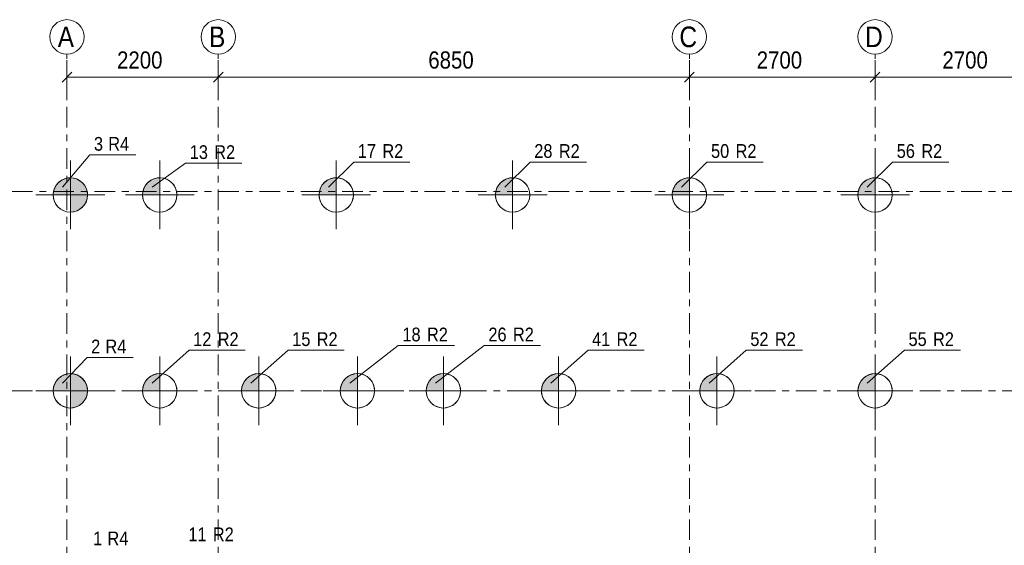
# Model space of a CAD drawing. Header units: millimetres. Extents: x -961 to -120, y -1265 to -671.
# Tile 6 of 12: x -868 to -725, y -912 to -835. Entities that reach past the tile are written whole.
import ezdxf

# ---------------------------------------------------------------- set-up
doc = ezdxf.new("R2010")
doc.units = ezdxf.units.MM
doc.linetypes.add('XKITLINE00', pattern=[0])
doc.linetypes.add('XKITLINE03', pattern=[6, 3, -1, 1, -1])
for name, color, linetype, lineweight in [('Offset', 4, 'Continuous', 0), ('Onderdeel', 2, 'Continuous', 0), ('Onderdeel label', 2, 'Continuous', 0), ('Stramien', 4, 'Continuous', 0), ('Symbool tekst', 7, 'Continuous', 0)]:
    doc.layers.add(name, color=color, linetype=linetype, lineweight=lineweight)
doc.styles.add('ARIAL', font='arial.ttf')

msp = doc.modelspace()

# ---------------------------------------------------------------- hatches: boundary and pattern name
at = {"layer": 'Symbool tekst'}
for points in [[(-862.81, -860.81), (-862.81, -860.75), (-862.81, -860.69), (-862.8, -860.63), (-862.8, -860.57), (-862.79, -860.51), (-862.78, -860.45), (-862.77, -860.39), (-862.76, -860.33), (-862.75, -860.27), (-862.73, -860.21), (-862.71, -860.15), (-862.7, -860.09), (-862.68, -860.03), (-862.66, -859.98), (-862.63, -859.92), (-862.61, -859.86), (-862.59, -859.81), (-862.56, -859.75), (-862.53, -859.7), (-862.51, -859.64), (-862.48, -859.59), (-862.44, -859.54), (-862.41, -859.49), (-862.38, -859.44), (-862.34, -859.39), (-862.31, -859.34), (-862.27, -859.29), (-862.23, -859.24), (-862.19, -859.19), (-862.15, -859.15), (-862.11, -859.1), (-862.07, -859.06), (-862.02, -859.02), (-861.98, -858.97), (-861.93, -858.93), (-861.89, -858.9), (-861.84, -858.86), (-861.79, -858.82), (-861.74, -858.78), (-861.69, -858.75), (-861.64, -858.72), (-861.59, -858.68), (-861.54, -858.65), (-861.48, -858.62), (-861.43, -858.59), (-861.37, -858.57), (-861.32, -858.54), (-861.26, -858.52), (-861.21, -858.49), (-861.15, -858.47), (-861.09, -858.45), (-861.03, -858.43), (-860.98, -858.41), (-860.92, -858.4), (-860.86, -858.38), (-860.8, -858.37), (-860.74, -858.36), (-860.68, -858.35), (-860.62, -858.34), (-860.56, -858.33), (-860.5, -858.32), (-860.44, -858.32), (-860.38, -858.32), (-860.31, -858.31), (-860.25, -858.32), (-860.19, -858.32), (-860.13, -858.32), (-860.07, -858.33), (-860.01, -858.34), (-859.95, -858.35), (-859.89, -858.36), (-859.83, -858.37), (-859.77, -858.39), (-859.71, -858.4), (-859.65, -858.42), (-859.6, -858.43), (-859.54, -858.45), (-859.48, -858.47), (-859.42, -858.5), (-859.37, -858.52), (-859.31, -858.54), (-859.26, -858.57), (-859.2, -858.6), (-859.15, -858.63), (-859.09, -858.66), (-859.04, -858.69), (-858.99, -858.72), (-858.94, -858.75), (-858.89, -858.79), (-858.84, -858.82), (-858.79, -858.86), (-858.74, -858.9), (-858.7, -858.94), (-858.65, -858.98), (-858.61, -859.02), (-858.56, -859.06), (-858.52, -859.11), (-858.48, -859.15), (-858.44, -859.2), (-858.4, -859.24), (-858.36, -859.29), (-858.32, -859.34), (-858.29, -859.39), (-858.25, -859.44), (-858.22, -859.49), (-858.19, -859.54), (-858.16, -859.59), (-858.13, -859.65), (-858.1, -859.7), (-858.07, -859.76), (-858.05, -859.81), (-858.02, -859.87), (-858, -859.92), (-857.98, -859.98), (-857.95, -860.04), (-857.94, -860.09), (-857.92, -860.15), (-857.9, -860.21), (-857.89, -860.27), (-857.87, -860.33), (-857.86, -860.39), (-857.85, -860.45), (-857.84, -860.51), (-857.83, -860.57), (-857.83, -860.63), (-857.82, -860.69), (-857.82, -860.75), (-857.81, -860.81), (-857.82, -860.87), (-857.82, -860.94), (-857.82, -861), (-857.83, -861.06), (-857.84, -861.12), (-857.85, -861.18), (-857.86, -861.24), (-857.87, -861.3), (-857.88, -861.36), (-857.9, -861.42), (-857.91, -861.48), (-857.93, -861.53), (-857.95, -861.59), (-857.97, -861.65), (-857.99, -861.71), (-858.02, -861.76), (-858.04, -861.82), (-858.07, -861.87), (-858.09, -861.93), (-858.12, -861.98), (-858.15, -862.04), (-858.18, -862.09), (-858.22, -862.14), (-858.25, -862.19), (-858.28, -862.24), (-858.32, -862.29), (-858.36, -862.34), (-858.4, -862.39), (-858.44, -862.43), (-858.48, -862.48), (-858.52, -862.52), (-858.56, -862.57), (-858.6, -862.61), (-858.65, -862.65), (-858.69, -862.69), (-858.74, -862.73), (-858.79, -862.77), (-858.84, -862.81), (-858.89, -862.84), (-858.94, -862.88), (-858.99, -862.91), (-859.04, -862.94), (-859.09, -862.98), (-859.14, -863), (-859.2, -863.03), (-859.25, -863.06), (-859.31, -863.09), (-859.36, -863.11), (-859.42, -863.13), (-859.48, -863.16), (-859.54, -863.18), (-859.59, -863.2), (-859.65, -863.21), (-859.71, -863.23), (-859.77, -863.24), (-859.83, -863.26), (-859.89, -863.27), (-859.95, -863.28), (-860.01, -863.29), (-860.07, -863.3), (-860.13, -863.3), (-860.19, -863.31), (-860.25, -863.31), (-860.31, -863.31), (-860.31, -860.81)], [(-849.81, -860.81), (-849.81, -860.75), (-849.81, -860.69), (-849.8, -860.63), (-849.8, -860.57), (-849.79, -860.51), (-849.78, -860.45), (-849.77, -860.39), (-849.76, -860.33), (-849.74, -860.27), (-849.73, -860.21), (-849.71, -860.15), (-849.69, -860.09), (-849.67, -860.03), (-849.65, -859.98), (-849.63, -859.92), (-849.61, -859.86), (-849.58, -859.81), (-849.56, -859.75), (-849.53, -859.7), (-849.5, -859.65), (-849.47, -859.59), (-849.44, -859.54), (-849.41, -859.49), (-849.37, -859.44), (-849.34, -859.39), (-849.3, -859.34), (-849.27, -859.29), (-849.23, -859.24), (-849.19, -859.2), (-849.15, -859.15), (-849.11, -859.11), (-849.06, -859.06), (-849.02, -859.02), (-848.98, -858.98), (-848.93, -858.94), (-848.88, -858.9), (-848.84, -858.86), (-848.79, -858.82), (-848.74, -858.79), (-848.69, -858.75), (-848.64, -858.72), (-848.59, -858.69), (-848.53, -858.65), (-848.48, -858.62), (-848.43, -858.6), (-848.37, -858.57), (-848.32, -858.54), (-848.26, -858.52), (-848.21, -858.49), (-848.15, -858.47), (-848.09, -858.45), (-848.03, -858.43), (-847.97, -858.41), (-847.92, -858.4), (-847.86, -858.38), (-847.8, -858.37), (-847.74, -858.36), (-847.68, -858.35), (-847.62, -858.34), (-847.56, -858.33), (-847.5, -858.32), (-847.44, -858.32), (-847.38, -858.31), (-847.31, -858.31), (-847.31, -860.81)], [(-824.16, -860.81), (-824.16, -860.75), (-824.16, -860.69), (-824.15, -860.63), (-824.15, -860.57), (-824.14, -860.51), (-824.13, -860.45), (-824.12, -860.39), (-824.11, -860.33), (-824.09, -860.27), (-824.08, -860.21), (-824.06, -860.15), (-824.04, -860.09), (-824.02, -860.03), (-824, -859.98), (-823.98, -859.92), (-823.96, -859.86), (-823.93, -859.81), (-823.91, -859.75), (-823.88, -859.7), (-823.85, -859.65), (-823.82, -859.59), (-823.79, -859.54), (-823.76, -859.49), (-823.72, -859.44), (-823.69, -859.39), (-823.65, -859.34), (-823.62, -859.29), (-823.58, -859.24), (-823.54, -859.2), (-823.5, -859.15), (-823.46, -859.11), (-823.41, -859.06), (-823.37, -859.02), (-823.33, -858.98), (-823.28, -858.94), (-823.23, -858.9), (-823.19, -858.86), (-823.14, -858.82), (-823.09, -858.79), (-823.04, -858.75), (-822.99, -858.72), (-822.94, -858.69), (-822.88, -858.65), (-822.83, -858.62), (-822.78, -858.6), (-822.72, -858.57), (-822.67, -858.54), (-822.61, -858.52), (-822.56, -858.49), (-822.5, -858.47), (-822.44, -858.45), (-822.38, -858.43), (-822.32, -858.41), (-822.27, -858.4), (-822.21, -858.38), (-822.15, -858.37), (-822.09, -858.36), (-822.03, -858.35), (-821.97, -858.34), (-821.91, -858.33), (-821.85, -858.32), (-821.79, -858.32), (-821.73, -858.31), (-821.66, -858.31), (-821.66, -860.81)], [(-798.51, -860.81), (-798.51, -860.75), (-798.51, -860.69), (-798.5, -860.63), (-798.5, -860.57), (-798.49, -860.51), (-798.48, -860.45), (-798.47, -860.39), (-798.46, -860.33), (-798.44, -860.27), (-798.43, -860.21), (-798.41, -860.15), (-798.39, -860.09), (-798.37, -860.03), (-798.35, -859.98), (-798.33, -859.92), (-798.31, -859.86), (-798.28, -859.81), (-798.26, -859.75), (-798.23, -859.7), (-798.2, -859.65), (-798.17, -859.59), (-798.14, -859.54), (-798.11, -859.49), (-798.07, -859.44), (-798.04, -859.39), (-798, -859.34), (-797.97, -859.29), (-797.93, -859.24), (-797.89, -859.2), (-797.85, -859.15), (-797.81, -859.11), (-797.76, -859.06), (-797.72, -859.02), (-797.68, -858.98), (-797.63, -858.94), (-797.58, -858.9), (-797.54, -858.86), (-797.49, -858.82), (-797.44, -858.79), (-797.39, -858.75), (-797.34, -858.72), (-797.29, -858.69), (-797.23, -858.65), (-797.18, -858.62), (-797.13, -858.6), (-797.07, -858.57), (-797.02, -858.54), (-796.96, -858.52), (-796.91, -858.49), (-796.85, -858.47), (-796.79, -858.45), (-796.73, -858.43), (-796.67, -858.41), (-796.62, -858.4), (-796.56, -858.38), (-796.5, -858.37), (-796.44, -858.36), (-796.38, -858.35), (-796.32, -858.34), (-796.26, -858.33), (-796.2, -858.32), (-796.14, -858.32), (-796.08, -858.31), (-796.01, -858.31), (-796.01, -860.81)], [(-772.81, -860.81), (-772.81, -860.75), (-772.81, -860.69), (-772.8, -860.63), (-772.8, -860.57), (-772.79, -860.51), (-772.78, -860.45), (-772.77, -860.39), (-772.76, -860.33), (-772.74, -860.27), (-772.73, -860.21), (-772.71, -860.15), (-772.69, -860.09), (-772.67, -860.04), (-772.65, -859.98), (-772.63, -859.92), (-772.61, -859.87), (-772.58, -859.81), (-772.56, -859.76), (-772.53, -859.7), (-772.5, -859.65), (-772.47, -859.59), (-772.44, -859.54), (-772.41, -859.49), (-772.37, -859.44), (-772.34, -859.39), (-772.3, -859.34), (-772.27, -859.29), (-772.23, -859.24), (-772.19, -859.2), (-772.15, -859.15), (-772.11, -859.11), (-772.06, -859.06), (-772.02, -859.02), (-771.98, -858.98), (-771.93, -858.94), (-771.88, -858.9), (-771.84, -858.86), (-771.79, -858.82), (-771.74, -858.79), (-771.69, -858.75), (-771.64, -858.72), (-771.59, -858.69), (-771.53, -858.66), (-771.48, -858.63), (-771.43, -858.6), (-771.37, -858.57), (-771.32, -858.54), (-771.26, -858.52), (-771.21, -858.5), (-771.15, -858.47), (-771.09, -858.45), (-771.03, -858.43), (-770.97, -858.42), (-770.92, -858.4), (-770.86, -858.39), (-770.8, -858.37), (-770.74, -858.36), (-770.68, -858.35), (-770.62, -858.34), (-770.56, -858.33), (-770.5, -858.32), (-770.44, -858.32), (-770.38, -858.32), (-770.31, -858.31), (-770.31, -860.81)], [(-745.81, -860.81), (-745.81, -860.75), (-745.81, -860.69), (-745.8, -860.63), (-745.8, -860.57), (-745.79, -860.51), (-745.78, -860.45), (-745.77, -860.39), (-745.76, -860.33), (-745.74, -860.27), (-745.73, -860.21), (-745.71, -860.15), (-745.69, -860.09), (-745.67, -860.04), (-745.65, -859.98), (-745.63, -859.92), (-745.61, -859.87), (-745.58, -859.81), (-745.56, -859.76), (-745.53, -859.7), (-745.5, -859.65), (-745.47, -859.59), (-745.44, -859.54), (-745.41, -859.49), (-745.37, -859.44), (-745.34, -859.39), (-745.3, -859.34), (-745.27, -859.29), (-745.23, -859.24), (-745.19, -859.2), (-745.15, -859.15), (-745.11, -859.11), (-745.06, -859.06), (-745.02, -859.02), (-744.98, -858.98), (-744.93, -858.94), (-744.88, -858.9), (-744.84, -858.86), (-744.79, -858.82), (-744.74, -858.79), (-744.69, -858.75), (-744.64, -858.72), (-744.59, -858.69), (-744.53, -858.66), (-744.48, -858.63), (-744.43, -858.6), (-744.37, -858.57), (-744.32, -858.54), (-744.26, -858.52), (-744.21, -858.5), (-744.15, -858.47), (-744.09, -858.45), (-744.03, -858.43), (-743.97, -858.42), (-743.92, -858.4), (-743.86, -858.39), (-743.8, -858.37), (-743.74, -858.36), (-743.68, -858.35), (-743.62, -858.34), (-743.56, -858.33), (-743.5, -858.32), (-743.44, -858.32), (-743.38, -858.32), (-743.31, -858.31), (-743.31, -860.81)], [(-862.81, -889.31), (-862.81, -889.25), (-862.81, -889.19), (-862.8, -889.13), (-862.8, -889.07), (-862.79, -889.01), (-862.78, -888.95), (-862.77, -888.89), (-862.76, -888.83), (-862.75, -888.77), (-862.73, -888.71), (-862.71, -888.65), (-862.7, -888.59), (-862.68, -888.53), (-862.66, -888.48), (-862.63, -888.42), (-862.61, -888.36), (-862.59, -888.31), (-862.56, -888.25), (-862.53, -888.2), (-862.51, -888.14), (-862.48, -888.09), (-862.44, -888.04), (-862.41, -887.99), (-862.38, -887.94), (-862.34, -887.89), (-862.31, -887.84), (-862.27, -887.79), (-862.23, -887.74), (-862.19, -887.69), (-862.15, -887.65), (-862.11, -887.6), (-862.07, -887.56), (-862.02, -887.52), (-861.98, -887.47), (-861.93, -887.43), (-861.89, -887.4), (-861.84, -887.36), (-861.79, -887.32), (-861.74, -887.28), (-861.69, -887.25), (-861.64, -887.22), (-861.59, -887.18), (-861.54, -887.15), (-861.48, -887.12), (-861.43, -887.09), (-861.37, -887.07), (-861.32, -887.04), (-861.26, -887.02), (-861.21, -886.99), (-861.15, -886.97), (-861.09, -886.95), (-861.03, -886.93), (-860.98, -886.91), (-860.92, -886.9), (-860.86, -886.88), (-860.8, -886.87), (-860.74, -886.86), (-860.68, -886.85), (-860.62, -886.84), (-860.56, -886.83), (-860.5, -886.82), (-860.44, -886.82), (-860.38, -886.82), (-860.31, -886.81), (-860.25, -886.82), (-860.19, -886.82), (-860.13, -886.82), (-860.07, -886.83), (-860.01, -886.84), (-859.95, -886.85), (-859.89, -886.86), (-859.83, -886.87), (-859.77, -886.89), (-859.71, -886.9), (-859.65, -886.92), (-859.6, -886.93), (-859.54, -886.95), (-859.48, -886.97), (-859.42, -887), (-859.37, -887.02), (-859.31, -887.04), (-859.26, -887.07), (-859.2, -887.1), (-859.15, -887.13), (-859.09, -887.16), (-859.04, -887.19), (-858.99, -887.22), (-858.94, -887.25), (-858.89, -887.29), (-858.84, -887.32), (-858.79, -887.36), (-858.74, -887.4), (-858.7, -887.44), (-858.65, -887.48), (-858.61, -887.52), (-858.56, -887.56), (-858.52, -887.61), (-858.48, -887.65), (-858.44, -887.7), (-858.4, -887.74), (-858.36, -887.79), (-858.32, -887.84), (-858.29, -887.89), (-858.25, -887.94), (-858.22, -887.99), (-858.19, -888.04), (-858.16, -888.09), (-858.13, -888.15), (-858.1, -888.2), (-858.07, -888.26), (-858.05, -888.31), (-858.02, -888.37), (-858, -888.42), (-857.98, -888.48), (-857.95, -888.54), (-857.94, -888.59), (-857.92, -888.65), (-857.9, -888.71), (-857.89, -888.77), (-857.87, -888.83), (-857.86, -888.89), (-857.85, -888.95), (-857.84, -889.01), (-857.83, -889.07), (-857.83, -889.13), (-857.82, -889.19), (-857.82, -889.25), (-857.81, -889.31), (-857.82, -889.37), (-857.82, -889.44), (-857.82, -889.5), (-857.83, -889.56), (-857.84, -889.62), (-857.85, -889.68), (-857.86, -889.74), (-857.87, -889.8), (-857.88, -889.86), (-857.9, -889.92), (-857.91, -889.98), (-857.93, -890.03), (-857.95, -890.09), (-857.97, -890.15), (-857.99, -890.21), (-858.02, -890.26), (-858.04, -890.32), (-858.07, -890.37), (-858.09, -890.43), (-858.12, -890.48), (-858.15, -890.54), (-858.18, -890.59), (-858.22, -890.64), (-858.25, -890.69), (-858.28, -890.74), (-858.32, -890.79), (-858.36, -890.84), (-858.4, -890.89), (-858.44, -890.93), (-858.48, -890.98), (-858.52, -891.02), (-858.56, -891.07), (-858.6, -891.11), (-858.65, -891.15), (-858.69, -891.19), (-858.74, -891.23), (-858.79, -891.27), (-858.84, -891.31), (-858.89, -891.34), (-858.94, -891.38), (-858.99, -891.41), (-859.04, -891.44), (-859.09, -891.48), (-859.14, -891.5), (-859.2, -891.53), (-859.25, -891.56), (-859.31, -891.59), (-859.36, -891.61), (-859.42, -891.63), (-859.48, -891.66), (-859.54, -891.68), (-859.59, -891.7), (-859.65, -891.71), (-859.71, -891.73), (-859.77, -891.74), (-859.83, -891.76), (-859.89, -891.77), (-859.95, -891.78), (-860.01, -891.79), (-860.07, -891.8), (-860.13, -891.8), (-860.19, -891.81), (-860.25, -891.81), (-860.31, -891.81), (-860.31, -889.31)], [(-849.81, -889.31), (-849.81, -889.25), (-849.81, -889.19), (-849.8, -889.13), (-849.8, -889.07), (-849.79, -889.01), (-849.78, -888.95), (-849.77, -888.89), (-849.76, -888.83), (-849.74, -888.77), (-849.73, -888.71), (-849.71, -888.65), (-849.69, -888.6), (-849.67, -888.54), (-849.65, -888.48), (-849.63, -888.42), (-849.61, -888.37), (-849.58, -888.31), (-849.56, -888.26), (-849.53, -888.2), (-849.5, -888.15), (-849.47, -888.09), (-849.44, -888.04), (-849.41, -887.99), (-849.37, -887.94), (-849.34, -887.89), (-849.3, -887.84), (-849.27, -887.79), (-849.23, -887.74), (-849.19, -887.7), (-849.15, -887.65), (-849.11, -887.61), (-849.06, -887.56), (-849.02, -887.52), (-848.98, -887.48), (-848.93, -887.44), (-848.88, -887.4), (-848.84, -887.36), (-848.79, -887.32), (-848.74, -887.29), (-848.69, -887.25), (-848.64, -887.22), (-848.59, -887.19), (-848.53, -887.16), (-848.48, -887.13), (-848.43, -887.1), (-848.37, -887.07), (-848.32, -887.05), (-848.26, -887.02), (-848.21, -887), (-848.15, -886.98), (-848.09, -886.95), (-848.03, -886.94), (-847.97, -886.92), (-847.92, -886.9), (-847.86, -886.89), (-847.8, -886.87), (-847.74, -886.86), (-847.68, -886.85), (-847.62, -886.84), (-847.56, -886.83), (-847.5, -886.82), (-847.44, -886.82), (-847.38, -886.82), (-847.31, -886.81), (-847.31, -889.31)], [(-835.42, -889.31), (-835.42, -889.25), (-835.41, -889.19), (-835.41, -889.13), (-835.4, -889.07), (-835.39, -889.01), (-835.38, -888.95), (-835.37, -888.89), (-835.36, -888.83), (-835.35, -888.77), (-835.33, -888.71), (-835.31, -888.65), (-835.3, -888.59), (-835.28, -888.54), (-835.26, -888.48), (-835.23, -888.42), (-835.21, -888.37), (-835.19, -888.31), (-835.16, -888.26), (-835.13, -888.2), (-835.1, -888.15), (-835.07, -888.09), (-835.04, -888.04), (-835.01, -887.99), (-834.98, -887.94), (-834.94, -887.89), (-834.91, -887.84), (-834.87, -887.79), (-834.83, -887.74), (-834.79, -887.7), (-834.75, -887.65), (-834.71, -887.61), (-834.67, -887.56), (-834.62, -887.52), (-834.58, -887.48), (-834.53, -887.44), (-834.49, -887.4), (-834.44, -887.36), (-834.39, -887.32), (-834.34, -887.29), (-834.29, -887.25), (-834.24, -887.22), (-834.19, -887.19), (-834.14, -887.16), (-834.08, -887.13), (-834.03, -887.1), (-833.98, -887.07), (-833.92, -887.04), (-833.86, -887.02), (-833.81, -887), (-833.75, -886.97), (-833.69, -886.95), (-833.64, -886.93), (-833.58, -886.92), (-833.52, -886.9), (-833.46, -886.89), (-833.4, -886.87), (-833.34, -886.86), (-833.28, -886.85), (-833.22, -886.84), (-833.16, -886.83), (-833.1, -886.82), (-833.04, -886.82), (-832.98, -886.82), (-832.92, -886.81), (-832.92, -889.31)], [(-821.07, -889.31), (-821.07, -889.25), (-821.06, -889.19), (-821.06, -889.13), (-821.05, -889.07), (-821.04, -889.01), (-821.03, -888.95), (-821.02, -888.89), (-821.01, -888.83), (-821, -888.77), (-820.98, -888.71), (-820.96, -888.65), (-820.95, -888.59), (-820.93, -888.54), (-820.91, -888.48), (-820.88, -888.42), (-820.86, -888.37), (-820.84, -888.31), (-820.81, -888.26), (-820.78, -888.2), (-820.75, -888.15), (-820.72, -888.09), (-820.69, -888.04), (-820.66, -887.99), (-820.63, -887.94), (-820.59, -887.89), (-820.56, -887.84), (-820.52, -887.79), (-820.48, -887.74), (-820.44, -887.7), (-820.4, -887.65), (-820.36, -887.61), (-820.32, -887.56), (-820.27, -887.52), (-820.23, -887.48), (-820.18, -887.44), (-820.14, -887.4), (-820.09, -887.36), (-820.04, -887.32), (-819.99, -887.29), (-819.94, -887.25), (-819.89, -887.22), (-819.84, -887.19), (-819.79, -887.16), (-819.73, -887.13), (-819.68, -887.1), (-819.63, -887.07), (-819.57, -887.04), (-819.51, -887.02), (-819.46, -887), (-819.4, -886.97), (-819.34, -886.95), (-819.29, -886.93), (-819.23, -886.92), (-819.17, -886.9), (-819.11, -886.89), (-819.05, -886.87), (-818.99, -886.86), (-818.93, -886.85), (-818.87, -886.84), (-818.81, -886.83), (-818.75, -886.82), (-818.69, -886.82), (-818.63, -886.82), (-818.57, -886.81), (-818.57, -889.31)], [(-808.57, -889.31), (-808.57, -889.25), (-808.56, -889.19), (-808.56, -889.13), (-808.55, -889.07), (-808.54, -889.01), (-808.53, -888.95), (-808.52, -888.89), (-808.51, -888.83), (-808.5, -888.77), (-808.48, -888.71), (-808.46, -888.65), (-808.45, -888.59), (-808.43, -888.54), (-808.41, -888.48), (-808.38, -888.42), (-808.36, -888.37), (-808.34, -888.31), (-808.31, -888.26), (-808.28, -888.2), (-808.25, -888.15), (-808.22, -888.09), (-808.19, -888.04), (-808.16, -887.99), (-808.13, -887.94), (-808.09, -887.89), (-808.06, -887.84), (-808.02, -887.79), (-807.98, -887.74), (-807.94, -887.7), (-807.9, -887.65), (-807.86, -887.61), (-807.82, -887.56), (-807.77, -887.52), (-807.73, -887.48), (-807.68, -887.44), (-807.64, -887.4), (-807.59, -887.36), (-807.54, -887.32), (-807.49, -887.29), (-807.44, -887.25), (-807.39, -887.22), (-807.34, -887.19), (-807.29, -887.16), (-807.23, -887.13), (-807.18, -887.1), (-807.13, -887.07), (-807.07, -887.04), (-807.01, -887.02), (-806.96, -887), (-806.9, -886.97), (-806.84, -886.95), (-806.79, -886.93), (-806.73, -886.92), (-806.67, -886.9), (-806.61, -886.89), (-806.55, -886.87), (-806.49, -886.86), (-806.43, -886.85), (-806.37, -886.84), (-806.31, -886.83), (-806.25, -886.82), (-806.19, -886.82), (-806.13, -886.82), (-806.07, -886.81), (-806.07, -889.31)], [(-791.82, -889.31), (-791.81, -889.25), (-791.81, -889.19), (-791.8, -889.13), (-791.8, -889.07), (-791.79, -889.01), (-791.78, -888.95), (-791.77, -888.89), (-791.76, -888.83), (-791.74, -888.77), (-791.73, -888.71), (-791.71, -888.65), (-791.69, -888.59), (-791.68, -888.54), (-791.65, -888.48), (-791.63, -888.42), (-791.61, -888.37), (-791.58, -888.31), (-791.56, -888.26), (-791.53, -888.2), (-791.5, -888.15), (-791.47, -888.09), (-791.44, -888.04), (-791.41, -887.99), (-791.38, -887.94), (-791.34, -887.89), (-791.31, -887.84), (-791.27, -887.79), (-791.23, -887.74), (-791.19, -887.7), (-791.15, -887.65), (-791.11, -887.61), (-791.07, -887.56), (-791.02, -887.52), (-790.98, -887.48), (-790.93, -887.44), (-790.89, -887.4), (-790.84, -887.36), (-790.79, -887.32), (-790.74, -887.29), (-790.69, -887.25), (-790.64, -887.22), (-790.59, -887.19), (-790.54, -887.16), (-790.48, -887.13), (-790.43, -887.1), (-790.37, -887.07), (-790.32, -887.04), (-790.26, -887.02), (-790.21, -887), (-790.15, -886.97), (-790.09, -886.95), (-790.03, -886.93), (-789.98, -886.92), (-789.92, -886.9), (-789.86, -886.89), (-789.8, -886.87), (-789.74, -886.86), (-789.68, -886.85), (-789.62, -886.84), (-789.56, -886.83), (-789.5, -886.82), (-789.44, -886.82), (-789.38, -886.82), (-789.32, -886.81), (-789.32, -889.31)], [(-768.81, -889.31), (-768.81, -889.25), (-768.81, -889.19), (-768.8, -889.13), (-768.8, -889.07), (-768.79, -889.01), (-768.78, -888.95), (-768.77, -888.89), (-768.76, -888.83), (-768.74, -888.77), (-768.73, -888.71), (-768.71, -888.65), (-768.69, -888.59), (-768.67, -888.54), (-768.65, -888.48), (-768.63, -888.42), (-768.61, -888.37), (-768.58, -888.31), (-768.56, -888.26), (-768.53, -888.2), (-768.5, -888.15), (-768.47, -888.09), (-768.44, -888.04), (-768.41, -887.99), (-768.37, -887.94), (-768.34, -887.89), (-768.3, -887.84), (-768.27, -887.79), (-768.23, -887.74), (-768.19, -887.7), (-768.15, -887.65), (-768.11, -887.61), (-768.06, -887.56), (-768.02, -887.52), (-767.98, -887.48), (-767.93, -887.44), (-767.88, -887.4), (-767.84, -887.36), (-767.79, -887.32), (-767.74, -887.29), (-767.69, -887.25), (-767.64, -887.22), (-767.59, -887.19), (-767.53, -887.16), (-767.48, -887.13), (-767.43, -887.1), (-767.37, -887.07), (-767.32, -887.04), (-767.26, -887.02), (-767.21, -887), (-767.15, -886.97), (-767.09, -886.95), (-767.03, -886.93), (-766.97, -886.92), (-766.92, -886.9), (-766.86, -886.89), (-766.8, -886.87), (-766.74, -886.86), (-766.68, -886.85), (-766.62, -886.84), (-766.56, -886.83), (-766.5, -886.82), (-766.44, -886.82), (-766.38, -886.82), (-766.31, -886.81), (-766.31, -889.31)], [(-745.81, -889.31), (-745.81, -889.25), (-745.81, -889.19), (-745.8, -889.13), (-745.8, -889.07), (-745.79, -889.01), (-745.78, -888.95), (-745.77, -888.89), (-745.76, -888.83), (-745.74, -888.77), (-745.73, -888.71), (-745.71, -888.65), (-745.69, -888.59), (-745.67, -888.54), (-745.65, -888.48), (-745.63, -888.42), (-745.61, -888.37), (-745.58, -888.31), (-745.56, -888.26), (-745.53, -888.2), (-745.5, -888.15), (-745.47, -888.09), (-745.44, -888.04), (-745.41, -887.99), (-745.37, -887.94), (-745.34, -887.89), (-745.3, -887.84), (-745.27, -887.79), (-745.23, -887.74), (-745.19, -887.7), (-745.15, -887.65), (-745.11, -887.61), (-745.06, -887.56), (-745.02, -887.52), (-744.98, -887.48), (-744.93, -887.44), (-744.88, -887.4), (-744.84, -887.36), (-744.79, -887.32), (-744.74, -887.29), (-744.69, -887.25), (-744.64, -887.22), (-744.59, -887.19), (-744.53, -887.16), (-744.48, -887.13), (-744.43, -887.1), (-744.37, -887.07), (-744.32, -887.04), (-744.26, -887.02), (-744.21, -887), (-744.15, -886.97), (-744.09, -886.95), (-744.03, -886.93), (-743.97, -886.92), (-743.92, -886.9), (-743.86, -886.89), (-743.8, -886.87), (-743.74, -886.86), (-743.68, -886.85), (-743.62, -886.84), (-743.56, -886.83), (-743.5, -886.82), (-743.44, -886.82), (-743.38, -886.82), (-743.31, -886.81), (-743.31, -889.31)]]:
    msp.add_hatch(color=256, dxfattribs=at).paths.add_polyline_path(points, flags=17)

# ---------------------------------------------------------------- linework, layer by layer
at = {"layer": 'Offset', "linetype": 'XKITLINE00', "lineweight": 0}
for p, q in [((-860.81, -846.68), (-860.81, -841.18)), ((-838.81, -846.68), (-838.81, -841.18)), ((-838.81, -846.68), (-838.81, -841.18)), ((-770.31, -846.68), (-770.31, -841.18)), ((-770.31, -846.68), (-770.31, -841.18)), ((-743.31, -846.68), (-743.31, -841.18)), ((-743.31, -846.68), (-743.31, -841.18)), ((-860.11, -842.97), (-861.52, -844.39)), ((-838.11, -842.97), (-839.52, -844.39)), ((-838.11, -842.97), (-839.52, -844.39)), ((-769.61, -842.97), (-771.02, -844.39)), ((-769.61, -842.97), (-771.02, -844.39)), ((-742.61, -842.97), (-744.02, -844.39)), ((-742.61, -842.97), (-744.02, -844.39)), ((-860.81, -843.68), (-838.81, -843.68)), ((-838.81, -843.68), (-770.31, -843.68)), ((-770.31, -843.68), (-743.31, -843.68)), ((-743.31, -843.68), (-716.31, -843.68))]:
    msp.add_line(p, q, dxfattribs=at)
at = {"layer": 'Offset'}
for p in [(-860.81, -843.68), (-838.81, -843.68), (-838.81, -843.68), (-770.31, -843.68), (-770.31, -843.68), (-743.31, -843.68), (-743.31, -843.68)]:
    msp.add_point(p, dxfattribs=at)
at = {"layer": 'Onderdeel', "linetype": 'XKITLINE00', "lineweight": 0}
for centre, start, end in [((-860.31, -860.81), 324, 144), ((-847.31, -860.81), 324, 144), ((-821.66, -860.81), 324, 144), ((-796.01, -860.81), 324, 144), ((-770.31, -860.81), 324, 144), ((-743.31, -860.81), 324, 144), ((-860.31, -860.81), 144, 324), ((-847.31, -860.81), 144, 324), ((-821.66, -860.81), 144, 324), ((-796.01, -860.81), 144, 324), ((-770.31, -860.81), 144, 324), ((-743.31, -860.81), 144, 324), ((-860.31, -889.31), 324, 144), ((-847.31, -889.31), 324, 144), ((-832.92, -889.31), 324, 144), ((-818.57, -889.31), 324, 144), ((-806.07, -889.31), 324, 144), ((-789.32, -889.31), 324, 144), ((-766.31, -889.31), 324, 144), ((-743.31, -889.31), 324, 144), ((-860.31, -889.31), 144, 324), ((-847.31, -889.31), 144, 324), ((-832.92, -889.31), 144, 324), ((-818.57, -889.31), 144, 324), ((-806.07, -889.31), 144, 324), ((-789.32, -889.31), 144, 324), ((-766.31, -889.31), 144, 324), ((-743.31, -889.31), 144, 324)]:
    msp.add_arc(centre, 2.5, start, end, dxfattribs=at)
at = {"layer": 'Onderdeel label', "linetype": 'XKITLINE00', "lineweight": 0}
for p, q in [((-861.44, -859.68), (-857.48, -854.98)), ((-857.48, -854.98), (-850.79, -854.98)), ((-822.79, -859.68), (-819.11, -856.02)), ((-819.11, -856.02), (-810.93, -856.02)), ((-797.14, -859.68), (-793.46, -856.02)), ((-793.46, -856.02), (-785.28, -856.02)), ((-771.44, -859.68), (-767.76, -856.02)), ((-767.76, -856.02), (-759.58, -856.02)), ((-744.44, -859.68), (-740.76, -856.02)), ((-740.76, -856.02), (-732.58, -856.02)), ((-848.44, -859.68), (-843.55, -856.18)), ((-843.55, -856.18), (-835.38, -856.18)), ((-819.7, -888.18), (-812.63, -882.71)), ((-812.63, -882.71), (-804.45, -882.71)), ((-807.2, -888.18), (-800.13, -882.71)), ((-800.13, -882.71), (-791.95, -882.71)), ((-861.44, -888.18), (-857.89, -884.46)), ((-857.89, -884.46), (-851.2, -884.46)), ((-848.44, -888.18), (-843.05, -883.39)), ((-843.05, -883.39), (-834.88, -883.39)), ((-834.05, -888.18), (-828.65, -883.39)), ((-828.65, -883.39), (-820.48, -883.39)), ((-790.45, -888.18), (-785.05, -883.39)), ((-785.05, -883.39), (-776.88, -883.39)), ((-767.44, -888.18), (-762.05, -883.39)), ((-762.05, -883.39), (-753.88, -883.39)), ((-744.44, -888.18), (-739.05, -883.39)), ((-739.05, -883.39), (-730.88, -883.39))]:
    msp.add_line(p, q, dxfattribs=at)
at = {"layer": 'Stramien', "linetype": 'XKITLINE03', "lineweight": 0}
for p, q in [((-860.81, -1103.01), (-860.81, -840.31)), ((-838.81, -1103.01), (-838.81, -840.31)), ((-770.31, -1103.01), (-770.31, -840.31)), ((-743.31, -1103.01), (-743.31, -840.31)), ((-880.81, -860.31), (-445.81, -860.31)), ((-880.81, -889.31), (-445.81, -889.31))]:
    msp.add_line(p, q, dxfattribs=at)
at = {"layer": 'Stramien', "linetype": 'XKITLINE00', "lineweight": 0}
for centre in [(-860.81, -837.81), (-838.81, -837.81), (-770.31, -837.81), (-743.31, -837.81)]:
    msp.add_circle(centre, 2.5, dxfattribs=at)
at = {"layer": 'Symbool tekst', "linetype": 'XKITLINE00', "lineweight": 0}
for p, q in [((-860.31, -865.81), (-860.31, -855.81)), ((-847.31, -865.81), (-847.31, -855.81)), ((-821.66, -865.81), (-821.66, -855.81)), ((-796.01, -865.81), (-796.01, -855.81)), ((-770.31, -865.81), (-770.31, -855.81)), ((-743.31, -865.81), (-743.31, -855.81)), ((-865.31, -860.81), (-855.31, -860.81)), ((-852.31, -860.81), (-842.31, -860.81)), ((-826.66, -860.81), (-816.66, -860.81)), ((-801.01, -860.81), (-791.01, -860.81)), ((-775.31, -860.81), (-765.31, -860.81)), ((-748.31, -860.81), (-738.31, -860.81)), ((-860.31, -894.31), (-860.31, -884.31)), ((-847.31, -894.31), (-847.31, -884.31)), ((-832.92, -894.31), (-832.92, -884.31)), ((-818.57, -894.31), (-818.57, -884.31)), ((-806.07, -894.31), (-806.07, -884.31)), ((-789.32, -894.31), (-789.32, -884.31)), ((-766.31, -894.31), (-766.31, -884.31)), ((-743.31, -894.31), (-743.31, -884.31)), ((-865.31, -889.31), (-855.31, -889.31)), ((-852.31, -889.31), (-842.31, -889.31)), ((-837.92, -889.31), (-827.92, -889.31)), ((-823.57, -889.31), (-813.57, -889.31)), ((-811.07, -889.31), (-801.07, -889.31)), ((-794.32, -889.31), (-784.32, -889.31)), ((-771.31, -889.31), (-761.31, -889.31)), ((-748.31, -889.31), (-738.31, -889.31))]:
    msp.add_line(p, q, dxfattribs=at)
for centre in [(-860.31, -860.81), (-847.31, -860.81), (-821.66, -860.81), (-796.01, -860.81), (-770.31, -860.81), (-743.31, -860.81), (-860.31, -889.31), (-847.31, -889.31), (-832.92, -889.31), (-818.57, -889.31), (-806.07, -889.31), (-789.32, -889.31), (-766.31, -889.31), (-743.31, -889.31)]:
    msp.add_circle(centre, 2.5, dxfattribs=at)

# ---------------------------------------------------------------- texts
at = {"layer": 'Offset', "style": 'ARIAL', "width": 0.85}
for s, p in [('2200', (-853.52, -842.43)), ('6850', (-808.27, -842.43)), ('2700', (-760.52, -842.43)), ('2700', (-733.52, -842.43))]:
    msp.add_text(s, height=2.5, dxfattribs=at).set_placement(p)
at = {"layer": 'Onderdeel label', "style": 'ARIAL', "width": 0.85}
for s, p in [('3', (-856.88, -854.38)), ('R4', (-854.8, -854.38)), ('13', (-842.95, -855.58)), ('R2', (-839.39, -855.58)), ('17', (-818.51, -855.42)), ('R2', (-814.94, -855.42)), ('28', (-792.86, -855.42)), ('R2', (-789.29, -855.42)), ('50', (-767.16, -855.42)), ('R2', (-763.59, -855.42)), ('56', (-740.16, -855.42)), ('R2', (-736.59, -855.42)), ('18', (-812.03, -882.11)), ('R2', (-808.46, -882.11)), ('26', (-799.53, -882.11)), ('R2', (-795.96, -882.11)), ('2', (-857.29, -883.86)), ('12', (-842.45, -882.79)), ('R2', (-838.88, -882.79)), ('15', (-828.05, -882.79)), ('R2', (-824.49, -882.79)), ('41', (-784.45, -882.79)), ('R2', (-780.89, -882.79)), ('52', (-761.45, -882.79)), ('R2', (-757.88, -882.79)), ('55', (-738.45, -882.79)), ('R2', (-734.88, -882.79)), ('R4', (-855.21, -883.86)), ('1', (-857, -911.78)), ('R4', (-854.92, -911.78)), ('11', (-843.16, -911.19)), ('R2', (-839.59, -911.19))]:
    msp.add_text(s, height=2, dxfattribs=at).set_placement(p)
at = {"layer": 'Stramien', "style": 'ARIAL', "width": 0.85}
for s, p in [('A', (-862.15, -839.31)), ('B', (-840.15, -839.31)), ('C', (-771.76, -839.31)), ('D', (-744.76, -839.31))]:
    msp.add_text(s, height=3, dxfattribs=at).set_placement(p)

doc.saveas('drawing.dxf')
